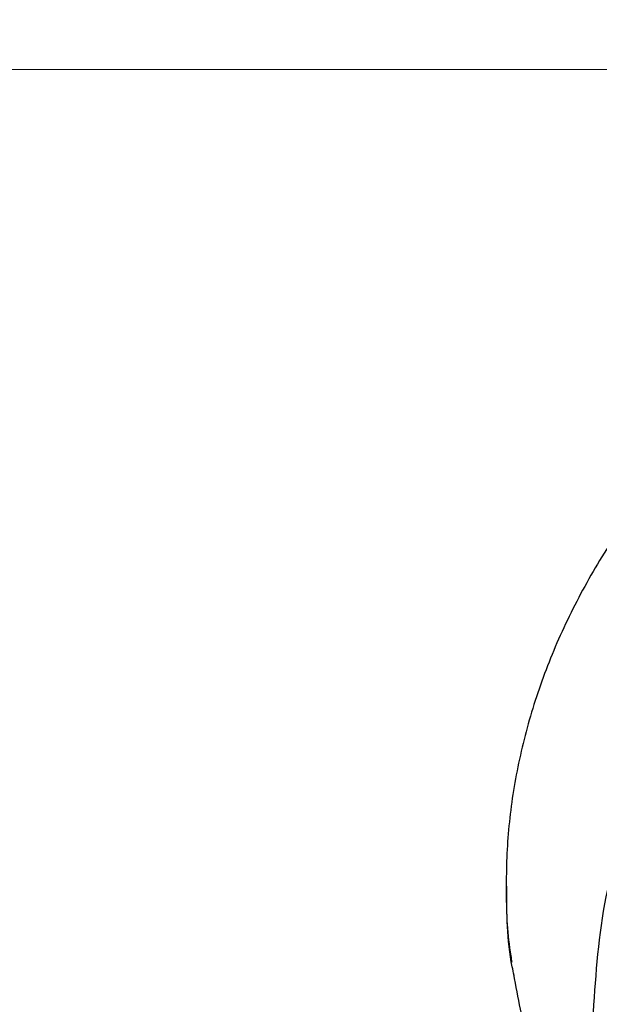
# Model space of a CAD drawing. Header units: inches. Extents: x 53216 to 117387, y -66787 to -22834.
# Tile 36 of 256: x 58253.36 to 58256.03, y -30486.82 to -30482.28. Entities that reach past the tile are written whole.
import ezdxf

# ---------------------------------------------------------------- set-up
doc = ezdxf.new("R2010")
doc.units = ezdxf.units.IN
doc.header["$MEASUREMENT"] = 0
doc.layers.get('0').update_dxf_attribs({"lineweight": 0})
doc.layers.add('p--kafelki', color=251, linetype='Continuous', lineweight=13)
doc.layers.add('p--łazienka NP', color=150, linetype='Continuous', lineweight=25)

# ---------------------------------------------------------------- blocks, each defined once
blk = doc.blocks.new('natrysk')
at = {"linetype": 'Continuous'}
for points, knots in [([(2.2021, 56.0148), (2.2031, 56.0445), (2.2075, 56.1709), (2.1832, 56.3938), (2.1288, 56.6814), (2.041, 56.9652), (1.9232, 57.244), (1.775, 57.5163), (1.5974, 57.7808), (1.391, 58.0361), (1.1569, 58.2808), (0.8963, 58.5134), (0.6108, 58.7328), (0.3018, 58.9376), (-0.0289, 59.1269), (-0.3794, 59.2995), (-0.7478, 59.4547), (-1.1322, 59.5916), (-1.5304, 59.7096), (-1.9403, 59.8082), (-2.3599, 59.8869), (-2.7869, 59.9452), (-3.2192, 59.9831), (-3.6544, 60.0002), (-4.0904, 59.9964), (-4.5248, 59.9719), (-4.9554, 59.9267), (-5.3801, 59.861), (-5.7965, 59.7752), (-6.2026, 59.6696), (-6.5962, 59.5447), (-6.9753, 59.401), (-7.3379, 59.2393), (-7.682, 59.0603), (-8.0058, 58.8649), (-8.3075, 58.6538), (-8.5854, 58.4283), (-8.8378, 58.1894), (-9.0633, 57.9385), (-9.2604, 57.6769), (-9.4281, 57.4062), (-9.5653, 57.1281), (-9.6715, 56.8442), (-9.7457, 56.5563), (-9.7891, 56.266), (-9.7974, 55.9753), (-9.7894, 55.7709), (-9.7697, 55.6649), (-9.7678, 55.6548)], [0, 0, 0, 0, 0.006763, 0.028794, 0.050826, 0.072896, 0.095036, 0.117267, 0.139598, 0.162025, 0.184535, 0.207111, 0.229735, 0.252392, 0.275066, 0.297748, 0.32043, 0.343107, 0.365776, 0.388439, 0.411095, 0.433745, 0.456391, 0.479034, 0.501677, 0.524321, 0.546969, 0.569621, 0.592281, 0.614951, 0.63763, 0.660321, 0.683024, 0.705738, 0.728461, 0.751185, 0.773903, 0.796602, 0.819266, 0.841876, 0.864412, 0.886856, 0.909195, 0.931427, 0.953565, 0.975632, 0.997665, 1, 1, 1, 1]), ([(-9.3921, 55.4262), (-9.3805, 55.6038), (-9.357, 55.9628), (-9.2007, 56.4161), (-9.0111, 56.7838), (-8.8204, 57.0716), (-8.5919, 57.3501), (-8.3292, 57.6143), (-8.0372, 57.86), (-7.7165, 58.0884), (-7.3648, 58.3002), (-6.8885, 58.5412), (-6.2624, 58.7874), (-5.4763, 58.9955), (-4.6454, 59.129), (-4.0805, 59.1455), (-3.7947, 59.1539)], [0, 0, 0, 0, 0.090987, 0.183869, 0.237026, 0.290183, 0.344889, 0.399594, 0.452493, 0.505393, 0.559811, 0.61423, 0.709564, 0.807123, 0.902446, 1, 1, 1, 1]), ([(-9.758, 55.5948), (-9.7609, 55.6081), (-9.7907, 55.744), (-9.7913, 55.8815), (-9.7918, 56.0057)], [0, 0, 0, 0, 0.097579, 1, 1, 1, 1]), ([(-9.7611, 55.5997), (-9.7409, 55.4923), (-9.7041, 55.2969), (-9.6226, 55.0335), (-9.541, 54.8181), (-9.4699, 54.6575), (-9.4043, 54.5234), (-9.3397, 54.4011), (-9.2565, 54.256), (-9.1603, 54.1038), (-9.0656, 53.9668), (-8.9922, 53.8674), (-8.9328, 53.7905), (-8.8731, 53.7157), (-8.7901, 53.6164), (-8.671, 53.4832), (-8.4928, 53.3009), (-8.2367, 53.0699), (-7.9565, 52.8523), (-7.7576, 52.7227), (-7.6883, 52.6775)], [0, 0, 0, 0, 0.094664, 0.172375, 0.233086, 0.286083, 0.31626, 0.35175, 0.396585, 0.449425, 0.494347, 0.526664, 0.545582, 0.56773, 0.603677, 0.653448, 0.717015, 0.815768, 0.93575, 1, 1, 1, 1])]:
    blk.add_open_spline(points, degree=3, knots=knots, dxfattribs=at)

msp = doc.modelspace()

# ---------------------------------------------------------------- linework, layer by layer
at = {"layer": 'p--kafelki', "linetype": 'Continuous'}
msp.add_line((57856.0232, -30482.5099), (58407.0732, -30482.5099), dxfattribs=at)

# ---------------------------------------------------------------- block references
at = {"layer": 'p--łazienka NP', "linetype": 'Continuous', "lineweight": 30, "ltscale": 35}
msp.add_blockref('natrysk', (58265.3996, -30542.28), dxfattribs=at)

doc.saveas('drawing.dxf')
